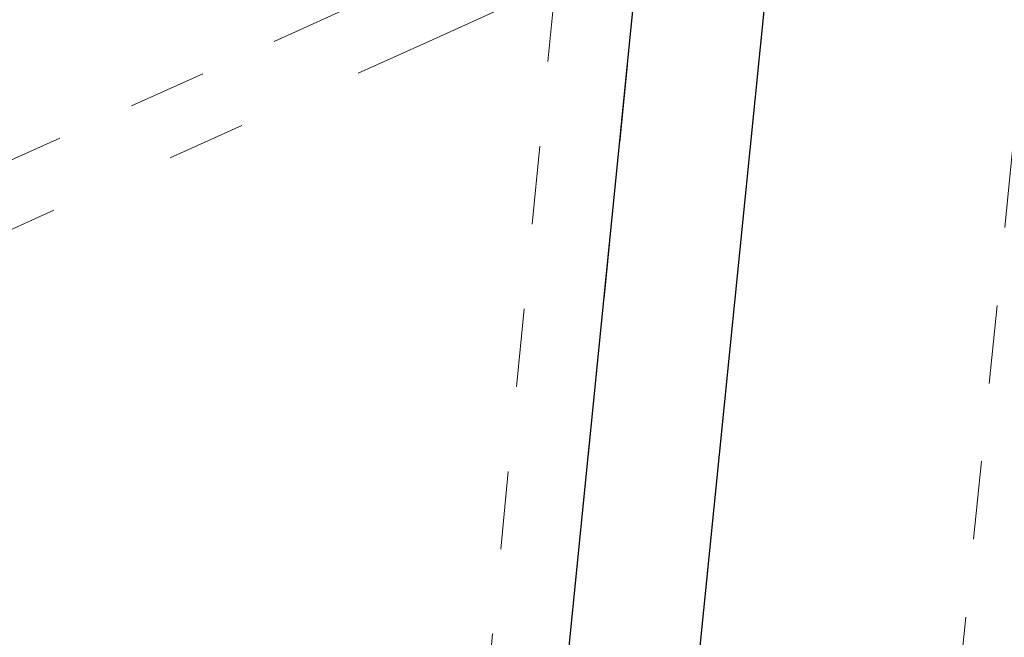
# Model space of a CAD drawing. Extents: x 1620708 to 2082925, y 607056 to 634194.
# Tile 92 of 256: x 1620922.706 to 1620923.963, y 607371.111 to 607371.9. Entities that reach past the tile are written whole.
import ezdxf

# ---------------------------------------------------------------- set-up
doc = ezdxf.new("R2010")
doc.units = 0
doc.header["$MEASUREMENT"] = 0
for name, pattern in [('bexisting', [0.125, 0.0625, -0.0625]), ('DGN Style 1', [0.16325, 0.000271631, -0.162979]), ('DGN Style 5', [0.190142, 0.081489, -0.108652])]:
    doc.linetypes.add(name, pattern=pattern)
for name, color, linetype, lineweight in [('BR_P_Rail_Object', 230, 'Continuous', 30), ('BR_P_Slab_Object', 3, 'Continuous', 30), ('BR_X_Rail_Object', 6, 'bexisting', 13), ('BR_X_Slab_Object', 6, 'bexisting', 13), ('BR_X_Sub_Object', 6, 'bexisting', 13), ('PV_X_Walk', 120, 'DGN Style 5', 0), ('RD_X_Wall', 120, 'DGN Style 1', 0)]:
    doc.layers.add(name, color=color, linetype=linetype, lineweight=lineweight)

msp = doc.modelspace()

# ---------------------------------------------------------------- linework, layer by layer
at = {"layer": 'BR_P_Rail_Object'}
msp.add_line((1620917.4892, 607310.4055), (1620924.1183, 607376.5173), dxfattribs=at)
at = {"layer": 'BR_P_Slab_Object'}
msp.add_line((1620917.3137, 607310.3264), (1620923.9429, 607376.4382), dxfattribs=at)
at = {"layer": 'BR_X_Rail_Object'}
msp.add_line((1620918.1171, 607313.3269), (1620924.0996, 607372.9891), dxfattribs=at)
at = {"layer": 'BR_X_Slab_Object'}
msp.add_line((1620923.6218, 607373.2355), (1620917.5737, 607312.9192), dxfattribs=at)
at = {"layer": 'BR_X_Sub_Object'}
msp.add_line((1620914.0975, 607367.8434), (1620990.5563, 607402.3241), dxfattribs=at)
at = {"layer": 'PV_X_Walk', "flags": 128}
msp.add_lwpolyline([(1620923.497, 607373.048), (1620925.58, 607372.925), (1620930.057, 607374.946), (1620930.041, 607374.452), (1620930.649, 607374.729), (1620927.975, 607349.421), (1620924.809, 607317.904), (1620924.263, 607317.601), (1620924.22, 607317.173), (1620918.98, 607314.769), (1620918.848, 607313.56), (1620917.511, 607313.687), (1620920.361, 607340.682)], close=True, dxfattribs=at)
at = {"layer": 'RD_X_Wall', "flags": 128}
for points in [[(1620923.2294, 607371.8728), (1620976.3485, 607395.8766), (1620981.9973, 607398.3655), (1620982.0804, 607398.454), (1620984.1119, 607399.4013), (1620984.3915, 607399.4299), (1620986.2839, 607400.3249), (1620986.4016, 607400.3972), (1620988.3042, 607401.2154), (1620988.8891, 607400.0071), (1620987.0831, 607399.1562), (1620986.8792, 607399.0886), (1620985.0034, 607398.0977), (1620984.7931, 607398.0532), (1620982.6073, 607397.1741), (1620982.3717, 607397.1925), (1620976.3836, 607394.2879), (1620923.1231, 607370.375)], [(1620923.2294, 607371.8728), (1620917.7624, 607369.4087), (1620917.6672, 607369.3267), (1620915.6387, 607368.3597), (1620915.5047, 607368.388), (1620913.2202, 607367.1764), (1620913.889, 607366.1806), (1620915.8126, 607367.1479), (1620916.0858, 607367.1879), (1620918.1667, 607368.1768), (1620918.4512, 607368.2089), (1620923.1231, 607370.375)]]:
    msp.add_lwpolyline(points, dxfattribs=at)

doc.saveas('drawing.dxf')
